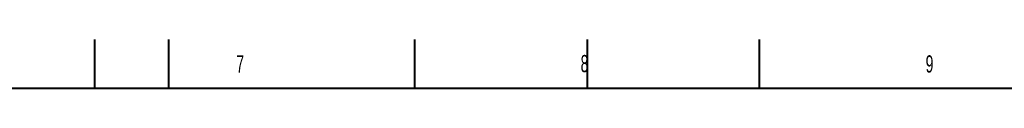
# Model space of a CAD drawing. Header units: millimetres. Extents: x 0 to 841, y 0 to 594.
# Tile 11 of 13: x 410 to 610, y 584 to 594. Entities that reach past the tile are written whole.
import ezdxf

# ---------------------------------------------------------------- set-up
doc = ezdxf.new("R2010")
doc.units = ezdxf.units.MM
doc.styles.add('SLDTEXTSTYLE0', font='TXT', dxfattribs={"width": 0.605})

msp = doc.modelspace()

# ---------------------------------------------------------------- linework, layer by layer
at = {"color": 7, "linetype": 'Continuous', "lineweight": 40}
for p, q in [((425.5, 584), (425.5, 594)), ((440.5, 584), (440.5, 594)), ((490.5, 584), (490.5, 594)), ((525.5, 594), (525.5, 584)), ((560.5, 584), (560.5, 594)), ((831, 584), (20, 584))]:
    msp.add_line(p, q, dxfattribs=at)

# ---------------------------------------------------------------- texts
at = {"color": 7, "linetype": 'Continuous', "lineweight": 0, "char_height": 3.5, "attachment_point": 1, "style": 'SLDTEXTSTYLE0'}
for s, insert in [('7', (454.21, 590.77)), ('8', (524.16, 590.83)), ('9', (594.24, 590.76))]:
    msp.add_mtext(s, dxfattribs=dict(at, insert=insert))

doc.saveas('drawing.dxf')
